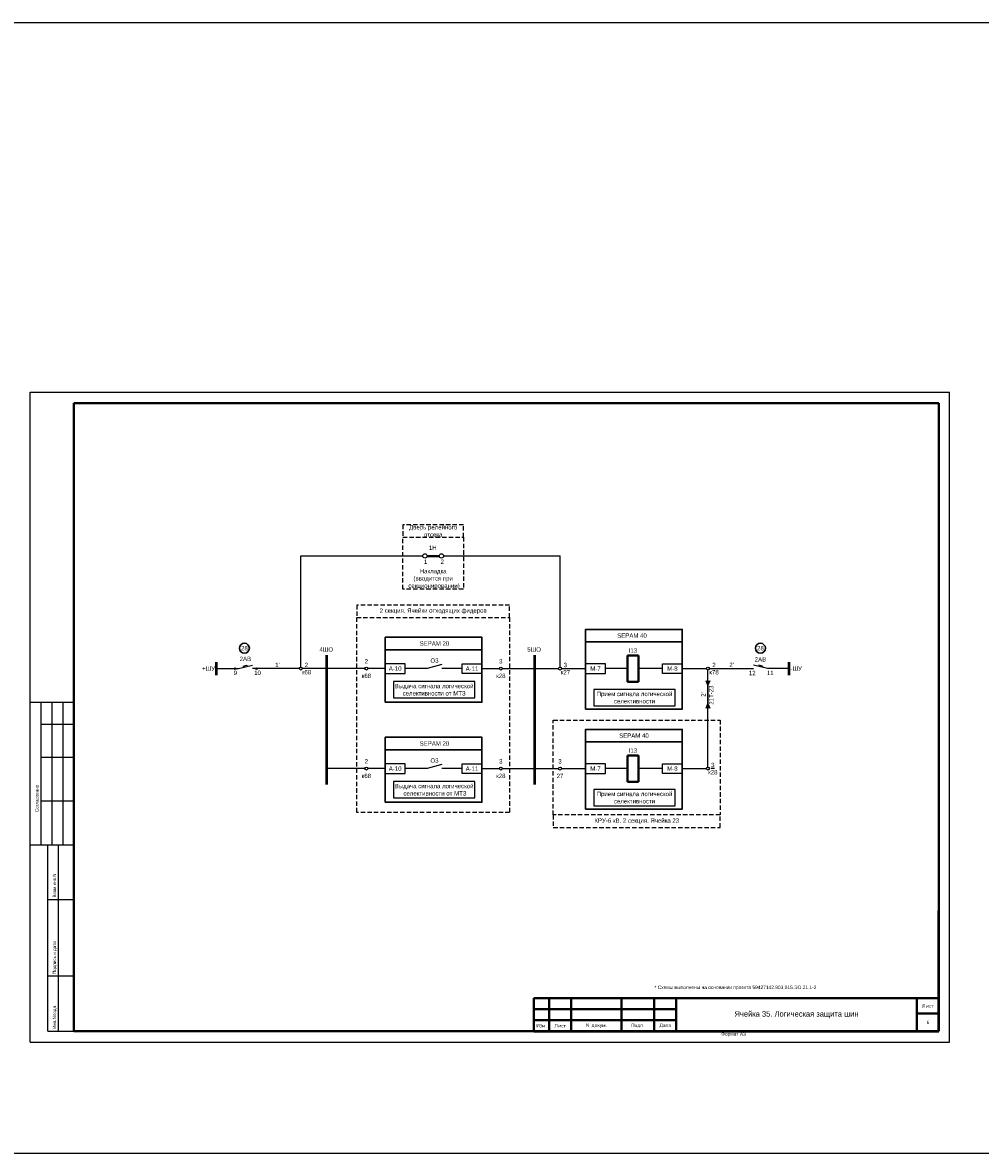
# Model space of a CAD drawing. Header units: millimetres. Extents: x 4897 to 12009, y -3017 to 2708.
# Tile 28 of 86: x 7275 to 7713, y -712 to -195. Entities that reach past the tile are written whole.
import ezdxf
from ezdxf.enums import TextEntityAlignment as Align

# ---------------------------------------------------------------- set-up
doc = ezdxf.new("R2010")
doc.units = ezdxf.units.MM
doc.linetypes.add('JIS_02_2.0', pattern=[3, 2, -1])
doc.layers.add('основная 0.5', color=7, linetype='Continuous', lineweight=50)
doc.styles.add('SIMPLEX', font='txt', dxfattribs={"height": 5})

msp = doc.modelspace()

# ---------------------------------------------------------------- hatches: boundary and pattern name
h = msp.add_hatch(color=7)
h.dxf.hatch_style = 1
h.paths.add_polyline_path([(7372.68, -490.1, 1), (7371.88, -490.1, 1)])
h = msp.add_hatch(color=7)
h.dxf.hatch_style = 1
h.paths.add_polyline_path([(7381.63, -490.1, -1), (7382.42, -490.1, -1)])
h = msp.add_hatch(color=256)
h.dxf.hatch_style = 1
h.paths.add_polyline_path([(7587.42, -495.66), (7588.28, -497.66), (7589.13, -495.66)])
h = msp.add_hatch(color=256)
h.dxf.hatch_style = 1
h.paths.add_polyline_path([(7589.13, -508.22), (7588.28, -506.21), (7587.42, -508.22)])

# ---------------------------------------------------------------- linework, layer by layer
for p, q in [((7278.68, -660.79), (7278.68, -363.74)), ((7278.68, -363.74), (7698.69, -363.74)), ((7278.68, -660.79), (7278.68, -363.74)), ((7698.69, -660.79), (7698.69, -363.74)), ((7698.69, -660.79), (7698.69, -363.74)), ((7402.32, -489.44), (7402.32, -438.61)), ((7402.32, -438.61), (7457.99, -438.61)), ((7459.98, -438.35), (7465.56, -438.35)), ((7459.98, -438.88), (7465.56, -438.88)), ((7467.55, -438.61), (7520.71, -438.61)), ((7520.71, -489.44), (7520.71, -438.61)), ((7414.04, -490.1), (7402.98, -490.1)), ((7460, -490.07), (7449.91, -490.1)), ((7466.67, -488.21), (7460, -490.07)), ((7476.04, -490.07), (7466.67, -490.07)), ((7494.35, -490.1), (7520.04, -490.1)), ((7551.52, -490.07), (7541.43, -490.1)), ((7567.55, -490.07), (7556.52, -490.07)), ((7576.55, -490.1), (7587.61, -490.1)), ((7588.28, -535.14), (7588.28, -490.76)), ((7588.28, -497.66), (7587.42, -495.66)), ((7589.13, -495.66), (7588.28, -497.66)), ((7588.28, -497.66), (7588.28, -506.21)), ((7298.68, -505.55), (7278.68, -505.55)), ((7283.68, -570.55), (7283.68, -505.55)), ((7288.68, -570.55), (7288.68, -505.55)), ((7293.68, -570.55), (7293.68, -505.55)), ((7587.42, -508.22), (7588.28, -506.21)), ((7588.28, -506.21), (7589.13, -508.22)), ((7283.68, -515.55), (7298.68, -515.55)), ((7283.68, -530.55), (7298.68, -530.55)), ((7460, -535.77), (7449.91, -535.8)), ((7466.67, -533.91), (7460, -535.77)), ((7476.04, -535.77), (7466.67, -535.77)), ((7494.35, -535.8), (7508.99, -535.8)), ((7508.99, -535.8), (7520.04, -535.8)), ((7551.52, -535.77), (7541.43, -535.8)), ((7567.55, -535.77), (7556.52, -535.77)), ((7576.55, -535.8), (7587.61, -535.8)), ((7283.68, -550.55), (7298.68, -550.55)), ((7278.68, -570.55), (7298.68, -570.55)), ((7286.68, -655.74), (7286.68, -570.55)), ((7291.55, -655.74), (7291.55, -570.55)), ((7286.68, -595.55), (7298.68, -595.55)), ((7286.68, -630.55), (7298.68, -630.55)), ((7286.68, -655.74), (7298.68, -655.74)), ((7278.68, -660.79), (7698.69, -660.79))]:
    msp.add_line(p, q)
at = {"lineweight": 40}
for p, q in [((7298.68, -368.74), (7693.77, -368.74)), ((7693.77, -368.74), (7693.77, -655.74)), ((7556.52, -484.1), (7551.52, -484.1)), ((7551.52, -484.1), (7551.52, -496.1)), ((7556.52, -496.1), (7556.52, -484.1)), ((7556.52, -496.1), (7551.52, -496.1)), ((7556.52, -529.8), (7551.52, -529.8)), ((7551.52, -529.8), (7551.52, -541.8)), ((7556.52, -541.8), (7556.52, -529.8)), ((7556.52, -541.8), (7551.52, -541.8)), ((7508.77, -640.74), (7573.77, -640.74)), ((7508.77, -645.74), (7573.77, -645.74)), ((7683.77, -640.74), (7683.77, -655.74)), ((7508.77, -650.74), (7573.77, -650.74)), ((7683.77, -647.74), (7693.77, -647.74)), ((7298.68, -655.74), (7693.77, -655.74))]:
    msp.add_line(p, q, dxfattribs=at)
at = {"linetype": 'Continuous', "lineweight": 40}
msp.add_line((7298.68, -368.74), (7298.68, -655.74), dxfattribs=at)
at = {"lineweight": 50}
for p, q in [((7414.04, -483.91), (7414.04, -543.08)), ((7508.99, -483.91), (7508.99, -543.08))]:
    msp.add_line(p, q, dxfattribs=at)
at = {"color": 1, "lineweight": 50}
msp.add_line((7363.73, -493.1), (7363.73, -487.1), dxfattribs=at)
at = {"color": 7}
for p, q in [((7363.73, -490.1), (7373.82, -490.1)), ((7373.82, -490.1), (7380.17, -488.58)), ((7375.99, -488.94), (7377.69, -488.52)), ((7375.99, -488.94), (7376.14, -489.54)), ((7377.69, -488.52), (7377.84, -489.14)), ((7401.66, -490.1), (7380.17, -490.1)), ((7431.61, -490.1), (7414.04, -490.1)), ((7440.91, -490.1), (7432.93, -490.1)), ((7485.04, -490.1), (7493.02, -490.1)), ((7521.37, -490.1), (7532.43, -490.1)), ((7588.94, -490.1), (7609.1, -490.1)), ((7615.45, -490.1), (7609.1, -488.58)), ((7611.58, -488.52), (7611.43, -489.14)), ((7613.28, -488.94), (7611.58, -488.52)), ((7613.28, -488.94), (7613.13, -489.54)), ((7625.4, -490.1), (7615.45, -490.1)), ((7431.61, -535.8), (7414.04, -535.8)), ((7440.91, -535.8), (7432.93, -535.8)), ((7485.04, -535.8), (7493.02, -535.8)), ((7521.37, -535.8), (7532.43, -535.8))]:
    msp.add_line(p, q, dxfattribs=at)
at = {"color": 5, "lineweight": 50}
msp.add_line((7625.4, -493.1), (7625.4, -487.1), dxfattribs=at)
at = {"linetype": 'Continuous'}
for p, q in [((7298.68, -514.73), (7298.68, -534.73)), ((7298.68, -554.73), (7298.68, -574.73))]:
    msp.add_line(p, q, dxfattribs=at)
at = {"color": 9, "true_color": 0xd19cc7}
msp.add_lwpolyline([(5136.09, -194.91), (9658.66, -194.91), (9658.66, -711.61), (5136.09, -711.61)], close=True, dxfattribs=at)
at = {"color": 32, "linetype": 'JIS_02_2.0', "true_color": 0xcd6928}
msp.add_lwpolyline([(7476.63, -424.36), (7476.63, -424.36), (7448.91, -424.36), (7448.91, -430.05), (7476.63, -430.05), (7476.63, -424.36)], dxfattribs=at)
at = {"color": 30, "linetype": 'JIS_02_2.0', "true_color": 0xf26722}
for points in [[(7448.91, -430.05), (7476.63, -430.05), (7476.63, -453.82), (7448.91, -453.82)], [(7427.84, -466.74), (7497.7, -466.74), (7497.7, -555.79), (7427.84, -555.79)], [(7517.66, -513.62), (7593.88, -513.62), (7593.88, -556.97), (7517.66, -556.97)]]:
    msp.add_lwpolyline(points, close=True, dxfattribs=at)
for points in [[(7497.7, -461.05), (7497.7, -461.05), (7427.84, -461.05), (7427.84, -466.74), (7497.7, -466.74), (7497.7, -461.05)], [(7593.88, -556.97), (7593.88, -556.97), (7517.66, -556.97), (7517.66, -562.65), (7593.88, -562.65), (7593.88, -556.97)]]:
    msp.add_lwpolyline(points, dxfattribs=at)
at = {"lineweight": 30}
for points in [[(7532.43, -472.18), (7532.43, -472.18), (7576.55, -472.18), (7576.55, -477.86), (7532.43, -477.86), (7532.43, -472.18)], [(7440.91, -475.79), (7440.91, -475.79), (7485.04, -475.79), (7485.04, -481.48), (7440.91, -481.48), (7440.91, -475.79)], [(7440.91, -521.49), (7440.91, -521.49), (7485.04, -521.49), (7485.04, -527.18), (7440.91, -527.18), (7440.91, -521.49)], [(7532.43, -517.88), (7532.43, -517.88), (7576.55, -517.88), (7576.55, -523.56), (7532.43, -523.56), (7532.43, -517.88)]]:
    msp.add_lwpolyline(points, dxfattribs=at)
for points in [[(7532.43, -477.86), (7576.55, -477.86), (7576.55, -508.62), (7532.43, -508.62)], [(7440.91, -481.48), (7485.04, -481.48), (7485.04, -505.49), (7440.91, -505.49)], [(7532.43, -523.56), (7576.55, -523.56), (7576.55, -554.32), (7532.43, -554.32)], [(7440.91, -527.18), (7485.04, -527.18), (7485.04, -551.19), (7440.91, -551.19)]]:
    msp.add_lwpolyline(points, close=True, dxfattribs=at)
for points in [[(7440.91, -492.35), (7449.91, -492.35), (7449.91, -487.85), (7440.91, -487.85)], [(7485.04, -492.35), (7476.04, -492.35), (7476.04, -487.85), (7485.04, -487.85)], [(7532.43, -492.35), (7541.43, -492.35), (7541.43, -487.85), (7532.43, -487.85)], [(7576.55, -492.35), (7567.55, -492.35), (7567.55, -487.85), (7576.55, -487.85)], [(7444.61, -503.45), (7481.82, -503.45), (7481.82, -496.03), (7444.61, -496.03)], [(7536.12, -507.07), (7573.34, -507.07), (7573.34, -499.65), (7536.12, -499.65)], [(7440.91, -538.05), (7449.91, -538.05), (7449.91, -533.55), (7440.91, -533.55)], [(7485.04, -538.05), (7476.04, -538.05), (7476.04, -533.55), (7485.04, -533.55)], [(7532.43, -538.05), (7541.43, -538.05), (7541.43, -533.55), (7532.43, -533.55)], [(7576.55, -538.05), (7567.55, -538.05), (7567.55, -533.55), (7576.55, -533.55)], [(7444.61, -549.15), (7481.82, -549.15), (7481.82, -541.73), (7444.61, -541.73)], [(7536.12, -552.77), (7573.34, -552.77), (7573.34, -545.35), (7536.12, -545.35)]]:
    msp.add_lwpolyline(points, close=True)
for centre, radius in [((7459, -438.61), 1.01), ((7466.54, -438.61), 1.01), ((7402.32, -490.1), 0.663), ((7520.71, -490.1), 0.663), ((7588.28, -490.1), 0.663), ((7588.28, -535.8), 0.663)]:
    msp.add_circle(centre, radius)
for centre in [(7376.56, -480.77), (7612.28, -480.77)]:
    msp.add_circle(centre, 2.25, dxfattribs=at)
at = {"color": 7}
for centre, radius in [((7372.28, -490.1), 0.396), ((7382.03, -490.1), 0.396), ((7432.27, -490.1), 0.663), ((7493.68, -490.1), 0.663), ((7432.27, -535.8), 0.663), ((7493.68, -535.8), 0.663), ((7520.71, -535.8), 0.663)]:
    msp.add_circle(centre, radius, dxfattribs=at)
at = {"layer": 'основная 0.5', "color": 0}
for p, q in [((7693.77, -655.74), (7693.77, -600.74)), ((7508.77, -655.74), (7693.77, -655.74))]:
    msp.add_line(p, q, dxfattribs=at)
at = {"layer": 'основная 0.5', "lineweight": 40}
for p, q in [((7508.77, -640.74), (7508.77, -655.74)), ((7515.77, -655.74), (7515.77, -640.74)), ((7525.77, -655.74), (7525.77, -640.74)), ((7548.77, -655.74), (7548.77, -640.74)), ((7563.77, -655.74), (7563.77, -640.74)), ((7573.77, -655.74), (7573.77, -640.74)), ((7573.77, -640.74), (7693.77, -640.74))]:
    msp.add_line(p, q, dxfattribs=at)

# ---------------------------------------------------------------- texts
at = {"color": 7, "style": 'SIMPLEX'}
for s, p in [('1', (7458.56, -442.26)), ('2', (7466.13, -442.26)), ('9', (7371.62, -493.02)), ('10', (7381, -492.98)), ('12', (7606.98, -493.11)), ('11', (7615.24, -493.07))]:
    msp.add_text(s, height=2, dxfattribs=at).set_placement(p)
at = {"lineweight": 50, "style": 'SIMPLEX'}
msp.add_text('21Т-23', height=2, rotation=90, dxfattribs=at).set_placement((7590.79, -502.2), align=Align.CENTER)
at = {"linetype": 'Continuous', "style": 'SIMPLEX'}
for s, p in [('Согласовано', (7282.51, -555.67)), ('Взам.инв.N', (7290.51, -594.67)), ('Подпись и дата', (7290.51, -629.67)), ('Инв.Nподл.', (7290.51, -654.67))]:
    msp.add_text(s, height=1.5, rotation=90, dxfattribs=at).set_placement(p)
at = {"color": 7, "char_height": 2, "attachment_point": 5, "style": 'SIMPLEX'}
for s, insert, width in [('{\\C256;Дверь релейного отсека}', (7462.77, -427.2), 27.7242), ('1Н', (7462.58, -434.87), 4.384), ('Накладка\\P(вводится при\\P секционировании)', (7462.77, -449.18), 24.0006), ('{\\C256;2 секция. Ячейки отходящих фидеров}', (7462.77, -463.89), 69.863), ('{\\C256;SEPAM 40}', (7553.61, -475.02), 45.8997), ('4ШО', (7413.93, -481.37), 4.384), ('{\\C256; SEPAM 20}', (7462.98, -478.64), 44.125), ('5ШО', (7508.88, -481.37), 4.384), ('2АВ', (7376.99, -485.65), 4.384), ('О3', (7463.38, -486.45), 4.384), ('I13', (7554.02, -481.85), 4.384), ('2АВ', (7612.28, -485.87), 4.384), ('+ШУ', (7360.18, -490.1), 7.0874), ("1'", (7391.64, -488.38), 4.384), ('\\pt10;2\\Pк68', (7404.89, -490.1), 4.384), ('2\\P\\pt10;\\P\\pt8;к68', (7432.27, -490.1), 4.384), ('A-10', (7445.41, -490.1), 9), ('A-11', (7480.54, -490.1), 9), ('3\\P\\pt10;\\P\\pt8;к28', (7493.68, -490.1), 4.384), ('\\pt10;3\\Pк27', (7523.19, -490.1), 4.384), ('M-7', (7536.93, -490.1), 9), ('M-8', (7572.05, -490.1), 9), ('\\pt10;2\\Pк78', (7591.08, -490.1), 4.384), ("2'", (7599.09, -488.38), 4.384), ('-ШУ', (7628.61, -490.1), 6.4211), ('Выдача сигнала логической селективности от МТЗ ', (7463.21, -499.74), 37.2194), ('Прием сигнала логической селективности', (7554.73, -503.36), 37.2194), ('{\\C256;SEPAM 40}', (7554.49, -520.72), 44.125), ('{\\C256; SEPAM 20}', (7462.98, -524.34), 44.125), ('I13', (7554.02, -527.55), 4.384), ('2\\P\\pt10;\\P\\pt8;к68', (7432.27, -535.8), 4.384), ('О3', (7463.38, -532.15), 4.384), ('3\\P\\pt10;\\P\\pt8;к28', (7493.68, -535.8), 4.384), ('3\\P\\P27', (7520.71, -535.8), 4.384), ('A-10', (7445.41, -535.8), 9), ('A-11', (7480.54, -535.8), 9), ('M-7', (7536.93, -535.8), 9), ('M-8', (7572.05, -535.8), 9), ('\\pt10;{\\L3\\P}к28', (7590.53, -535.8), 4.384), ('Выдача сигнала логической\\P селективности от МТЗ', (7463.21, -545.44), 37.2194), ('Прием сигнала логической селективности', (7554.73, -549.06), 37.2194), ('{\\C256;КРУ-6 кВ. 2 секция. Ячейка 23}', (7555.77, -559.81), 76.2182)]:
    msp.add_mtext(s, dxfattribs=dict(at, insert=insert, width=width))
at = {"char_height": 2, "width": 4.3874, "attachment_point": 5, "style": 'SIMPLEX'}
for insert in [(7376.56, -480.77), (7612.28, -480.77)]:
    msp.add_mtext('28', dxfattribs=dict(at, insert=insert))
at = {"lineweight": 50, "insert": (7586.18, -501.94), "char_height": 2, "width": 8.55, "attachment_point": 5, "rotation": 90, "style": 'SIMPLEX'}
msp.add_mtext("2'", dxfattribs=at)
at = {"lineweight": 35, "attachment_point": 5, "line_spacing_factor": 0.8, "style": 'SIMPLEX'}
for s, insert, char_height, width in [('\\pi-4.8,l6.4,t6.4;*^IСхемы выполнены на основании проекта 59427142.903.015.ЭО.21.1-2', (7600.06, -635.97), 1.6, 185), ('{\\Fromans|c204;Лист}', (7688.77, -644.24), 1.6, 10), ('Ячейка 35. Логическая защита шин', (7628.77, -648.24), 2.5, 110), ('{\\Fromans|c204;6}', (7688.77, -651.74), 1.6, 10), ('{\\Fromans|c204;Изм.}', (7512.27, -653.24), 1.6, 7), ('{\\Fromans|c204;Лист}', (7520.77, -653.24), 1.6, 10), ('{\\Fromans|c0;N \\Fromans|c204;докум.}', (7537.27, -653.24), 1.6, 23), ('{\\Fromans|c204;Подп.}', (7556.27, -653.24), 1.6, 15), ('{\\Fromans|c204;Дата}', (7568.77, -653.24), 1.6, 10)]:
    msp.add_mtext(s, dxfattribs=dict(at, insert=insert, char_height=char_height, width=width))
at = {"lineweight": 30, "insert": (7594.37, -656.26), "char_height": 1.6, "attachment_point": 1, "style": 'SIMPLEX'}
msp.add_mtext_dynamic_manual_height_columns('Формат А3', width=45.8537, gutter_width=12.5, heights=[0], dxfattribs=at)

doc.saveas('drawing.dxf')
